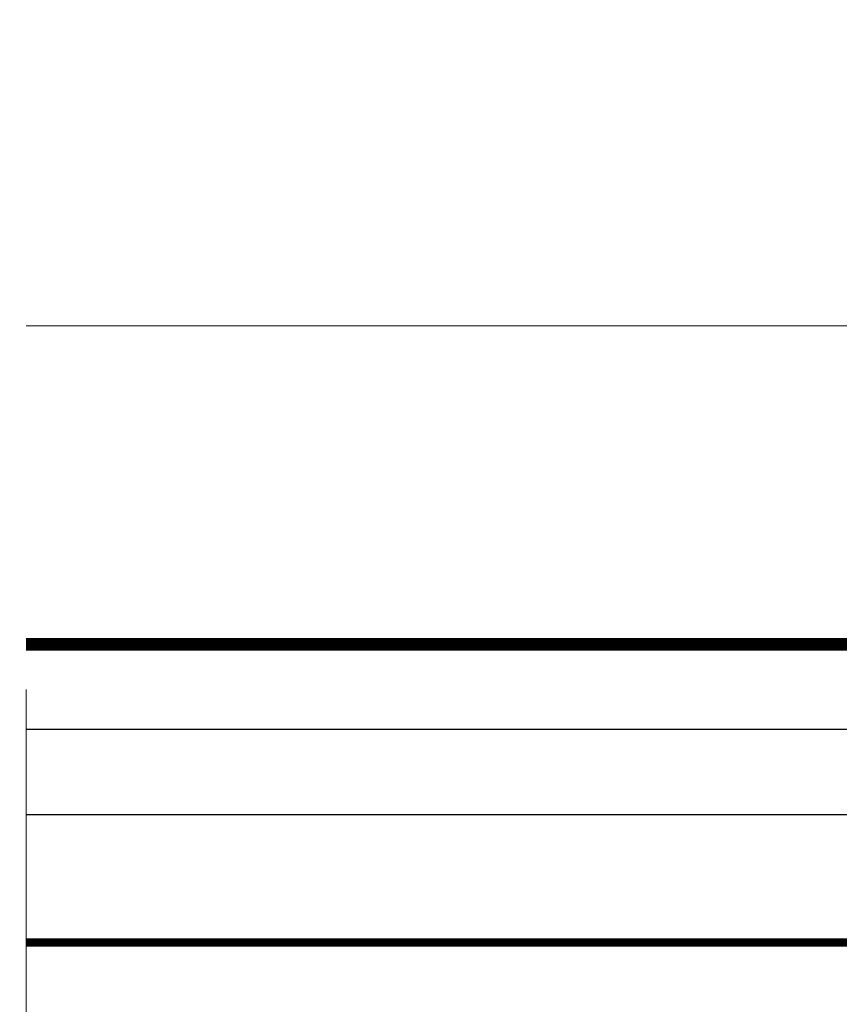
# Model space of a CAD drawing. Extents: x 4615668 to 9294084, y 5325188 to 10688993.
# Tile 7 of 256: x 4635266 to 4635285, y 5331391 to 5331414. Entities that reach past the tile are written whole.
import ezdxf

# ---------------------------------------------------------------- set-up
doc = ezdxf.new("R2010")
doc.units = 0
doc.header["$MEASUREMENT"] = 0
doc.linetypes.add('BUIB05', pattern=[1, 0.5, -0.5])
for name, color, linetype, lineweight in [('A_wymiary', 152, 'Continuous', 5), ('hatch', 253, 'Continuous', 0), ('ocieplenie', 214, 'Continuous', 13)]:
    doc.layers.add(name, color=color, linetype=linetype, lineweight=lineweight)
doc.linetypes.add('BATTING', pattern='A,0.00254,-2.54,[134,ltypeshp.shx,S=2.54,R=0,X=-2.54,Y=0],-5.08,[134,ltypeshp.shx,S=2.54,R=180,X=2.54,Y=0],-2.54', length=10.16254)

msp = doc.modelspace()

# ---------------------------------------------------------------- linework, layer by layer
at = {"layer": 'A_wymiary', "linetype": 'BUIB05', "ltscale": 40}
msp.add_lwpolyline([(4635265.651, 5331476.359), (4635379.88, 5331476.359), (4635379.88, 5331378.292), (4635265.651, 5331378.292)], close=True, dxfattribs=at)
at = {"layer": 'hatch', "linetype": 'BATTING', "lineweight": 0, "ltscale": 7.5}
msp.add_lwpolyline([(4635265.651, 5331406.825), (4635297.992, 5331406.825)], dxfattribs=at)
at = {"layer": 'ocieplenie', "lineweight": 0, "ltscale": 40, "const_width": 0.3}
msp.add_lwpolyline([(4635298.104, 5331414.325), (4635298.104, 5331399.348), (4635265.651, 5331399.348)], dxfattribs=at)
at = {"layer": 'ocieplenie', "lineweight": -3, "ltscale": 40}
for points in [[(4635298.466, 5331414.325), (4635298.466, 5331395.348), (4635265.651, 5331395.348)], [(4635298.466, 5331402.325), (4635298.466, 5331397.348), (4635265.651, 5331397.348)]]:
    msp.add_lwpolyline(points, dxfattribs=at)
at = {"layer": 'ocieplenie', "lineweight": 0, "const_width": 0.2}
msp.add_lwpolyline([(4635298.784, 5331394.862), (4635298.781, 5331392.348), (4635265.651, 5331392.348)], dxfattribs=at)

doc.saveas('drawing.dxf')
